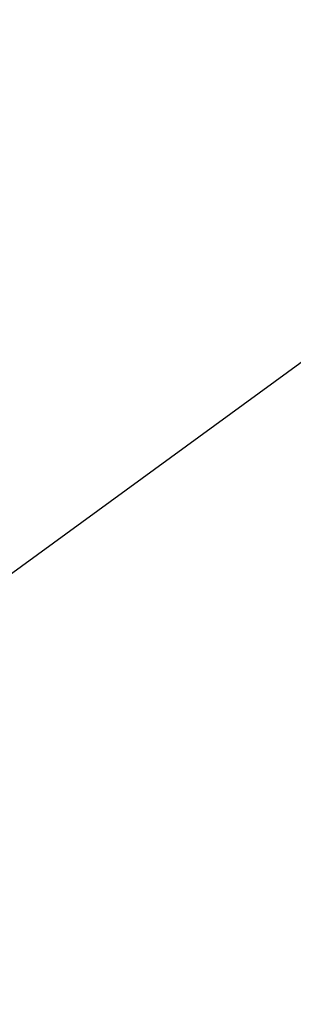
# Model space of a CAD drawing. Extents: x 0 to 370488, y 0 to 4202825.
# Tile 208 of 256: x 360288.484 to 360289.24, y 4200430.665 to 4200433.393. Entities that reach past the tile are written whole.
import ezdxf

# ---------------------------------------------------------------- set-up
doc = ezdxf.new("R2010")
doc.units = 0
doc.header["$LTSCALE"] = 0.5
doc.header["$MEASUREMENT"] = 0
doc.linetypes.add('CONTI', pattern=[0])
doc.layers.add('GORIZDEFAULT', color=32, linetype='CONTI')

msp = doc.modelspace()

# ---------------------------------------------------------------- linework, layer by layer
at = {"layer": 'GORIZDEFAULT', "color": 32}
msp.add_polyline3d([(360284.1097, 4200428.845, 539.5), (360284.96, 4200429.41, 539.5), (360286.53, 4200430.49, 539.5), (360288.12, 4200431.61, 539.5), (360289.68, 4200432.75, 539.5), (360291.18, 4200433.91, 539.5), (360292.62, 4200435.07, 539.5), (360293.99, 4200436.22, 539.5), (360295.26, 4200437.35, 539.5), (360296.45, 4200438.45, 539.5), (360297.53, 4200439.5, 539.5), (360298.5, 4200440.5, 539.5), (360299.35, 4200441.43, 539.5), (360300.12, 4200442.33, 539.5), (360300.83, 4200443.22, 539.5)], dxfattribs=at)
msp.add_polyline3d([(360284.1097, 4200428.845, 539.5), (360284.96, 4200429.41, 539.5), (360286.53, 4200430.49, 539.5), (360288.12, 4200431.61, 539.5), (360289.68, 4200432.75, 539.5), (360291.18, 4200433.91, 539.5), (360292.62, 4200435.07, 539.5), (360293.99, 4200436.22, 539.5), (360295.26, 4200437.35, 539.5), (360296.45, 4200438.45, 539.5), (360297.53, 4200439.5, 539.5), (360298.5, 4200440.5, 539.5), (360299.35, 4200441.43, 539.5), (360300.12, 4200442.33, 539.5), (360300.83, 4200443.22, 539.5)], dxfattribs=at)
msp.add_polyline3d([(360284.1097, 4200428.845, 539.5), (360284.96, 4200429.41, 539.5), (360286.53, 4200430.49, 539.5), (360288.12, 4200431.61, 539.5), (360289.68, 4200432.75, 539.5), (360291.18, 4200433.91, 539.5), (360292.62, 4200435.07, 539.5), (360293.99, 4200436.22, 539.5), (360295.26, 4200437.35, 539.5), (360296.45, 4200438.45, 539.5), (360297.53, 4200439.5, 539.5), (360298.5, 4200440.5, 539.5), (360299.35, 4200441.43, 539.5), (360300.12, 4200442.33, 539.5), (360300.83, 4200443.22, 539.5)], dxfattribs=at)
msp.add_polyline3d([(360284.1097, 4200428.845, 539.5), (360284.96, 4200429.41, 539.5), (360286.53, 4200430.49, 539.5), (360288.12, 4200431.61, 539.5), (360289.68, 4200432.75, 539.5), (360291.18, 4200433.91, 539.5), (360292.62, 4200435.07, 539.5), (360293.99, 4200436.22, 539.5), (360295.26, 4200437.35, 539.5), (360296.45, 4200438.45, 539.5), (360297.53, 4200439.5, 539.5), (360298.5, 4200440.5, 539.5), (360299.35, 4200441.43, 539.5), (360300.12, 4200442.33, 539.5), (360300.83, 4200443.22, 539.5)], dxfattribs=at)
msp.add_polyline3d([(360284.1097, 4200428.845, 539.5), (360284.96, 4200429.41, 539.5), (360286.53, 4200430.49, 539.5), (360288.12, 4200431.61, 539.5), (360289.68, 4200432.75, 539.5), (360291.18, 4200433.91, 539.5), (360292.62, 4200435.07, 539.5), (360293.99, 4200436.22, 539.5), (360295.26, 4200437.35, 539.5), (360296.45, 4200438.45, 539.5), (360297.53, 4200439.5, 539.5), (360298.5, 4200440.5, 539.5), (360299.35, 4200441.43, 539.5), (360300.12, 4200442.33, 539.5), (360300.83, 4200443.22, 539.5)], dxfattribs=at)
msp.add_polyline3d([(360284.1097, 4200428.845, 539.5), (360284.96, 4200429.41, 539.5), (360286.53, 4200430.49, 539.5), (360288.12, 4200431.61, 539.5), (360289.68, 4200432.75, 539.5), (360291.18, 4200433.91, 539.5), (360292.62, 4200435.07, 539.5), (360293.99, 4200436.22, 539.5), (360295.26, 4200437.35, 539.5), (360296.45, 4200438.45, 539.5), (360297.53, 4200439.5, 539.5), (360298.5, 4200440.5, 539.5), (360299.35, 4200441.43, 539.5), (360300.12, 4200442.33, 539.5), (360300.83, 4200443.22, 539.5)], dxfattribs=at)
msp.add_polyline3d([(360284.1097, 4200428.845, 539.5), (360284.96, 4200429.41, 539.5), (360286.53, 4200430.49, 539.5), (360288.12, 4200431.61, 539.5), (360289.68, 4200432.75, 539.5), (360291.18, 4200433.91, 539.5), (360292.62, 4200435.07, 539.5), (360293.99, 4200436.22, 539.5), (360295.26, 4200437.35, 539.5), (360296.45, 4200438.45, 539.5), (360297.53, 4200439.5, 539.5), (360298.5, 4200440.5, 539.5), (360299.35, 4200441.43, 539.5), (360300.12, 4200442.33, 539.5), (360300.83, 4200443.22, 539.5)], dxfattribs=at)
msp.add_polyline3d([(360284.1097, 4200428.845, 539.5), (360284.96, 4200429.41, 539.5), (360286.53, 4200430.49, 539.5), (360288.12, 4200431.61, 539.5), (360289.68, 4200432.75, 539.5), (360291.18, 4200433.91, 539.5), (360292.62, 4200435.07, 539.5), (360293.99, 4200436.22, 539.5), (360295.26, 4200437.35, 539.5), (360296.45, 4200438.45, 539.5), (360297.53, 4200439.5, 539.5), (360298.5, 4200440.5, 539.5), (360299.35, 4200441.43, 539.5), (360300.12, 4200442.33, 539.5), (360300.83, 4200443.22, 539.5)], dxfattribs=at)
msp.add_polyline3d([(360284.1097, 4200428.845, 539.5), (360284.96, 4200429.41, 539.5), (360286.53, 4200430.49, 539.5), (360288.12, 4200431.61, 539.5), (360289.68, 4200432.75, 539.5), (360291.18, 4200433.91, 539.5), (360292.62, 4200435.07, 539.5), (360293.99, 4200436.22, 539.5), (360295.26, 4200437.35, 539.5), (360296.45, 4200438.45, 539.5), (360297.53, 4200439.5, 539.5), (360298.5, 4200440.5, 539.5), (360299.35, 4200441.43, 539.5), (360300.12, 4200442.33, 539.5), (360300.83, 4200443.22, 539.5)], dxfattribs=at)
msp.add_polyline3d([(360284.1097, 4200428.845, 539.5), (360284.96, 4200429.41, 539.5), (360286.53, 4200430.49, 539.5), (360288.12, 4200431.61, 539.5), (360289.68, 4200432.75, 539.5), (360291.18, 4200433.91, 539.5), (360292.62, 4200435.07, 539.5), (360293.99, 4200436.22, 539.5), (360295.26, 4200437.35, 539.5), (360296.45, 4200438.45, 539.5), (360297.53, 4200439.5, 539.5), (360298.5, 4200440.5, 539.5), (360299.35, 4200441.43, 539.5), (360300.12, 4200442.33, 539.5), (360300.83, 4200443.22, 539.5)], dxfattribs=at)
msp.add_polyline3d([(360284.1097, 4200428.845, 539.5), (360284.96, 4200429.41, 539.5), (360286.53, 4200430.49, 539.5), (360288.12, 4200431.61, 539.5), (360289.68, 4200432.75, 539.5), (360291.18, 4200433.91, 539.5), (360292.62, 4200435.07, 539.5), (360293.99, 4200436.22, 539.5), (360295.26, 4200437.35, 539.5), (360296.45, 4200438.45, 539.5), (360297.53, 4200439.5, 539.5), (360298.5, 4200440.5, 539.5), (360299.35, 4200441.43, 539.5), (360300.12, 4200442.33, 539.5), (360300.83, 4200443.22, 539.5)], dxfattribs=at)
msp.add_polyline3d([(360284.1097, 4200428.845, 539.5), (360284.96, 4200429.41, 539.5), (360286.53, 4200430.49, 539.5), (360288.12, 4200431.61, 539.5), (360289.68, 4200432.75, 539.5), (360291.18, 4200433.91, 539.5), (360292.62, 4200435.07, 539.5), (360293.99, 4200436.22, 539.5), (360295.26, 4200437.35, 539.5), (360296.45, 4200438.45, 539.5), (360297.53, 4200439.5, 539.5), (360298.5, 4200440.5, 539.5), (360299.35, 4200441.43, 539.5), (360300.12, 4200442.33, 539.5), (360300.83, 4200443.22, 539.5)], dxfattribs=at)
msp.add_polyline3d([(360284.1097, 4200428.845, 539.5), (360284.96, 4200429.41, 539.5), (360286.53, 4200430.49, 539.5), (360288.12, 4200431.61, 539.5), (360289.68, 4200432.75, 539.5), (360291.18, 4200433.91, 539.5), (360292.62, 4200435.07, 539.5), (360293.99, 4200436.22, 539.5), (360295.26, 4200437.35, 539.5), (360296.45, 4200438.45, 539.5), (360297.53, 4200439.5, 539.5), (360298.5, 4200440.5, 539.5), (360299.35, 4200441.43, 539.5), (360300.12, 4200442.33, 539.5), (360300.83, 4200443.22, 539.5)], dxfattribs=at)
msp.add_polyline3d([(360284.1097, 4200428.845, 539.5), (360284.96, 4200429.41, 539.5), (360286.53, 4200430.49, 539.5), (360288.12, 4200431.61, 539.5), (360289.68, 4200432.75, 539.5), (360291.18, 4200433.91, 539.5), (360292.62, 4200435.07, 539.5), (360293.99, 4200436.22, 539.5), (360295.26, 4200437.35, 539.5), (360296.45, 4200438.45, 539.5), (360297.53, 4200439.5, 539.5), (360298.5, 4200440.5, 539.5), (360299.35, 4200441.43, 539.5), (360300.12, 4200442.33, 539.5), (360300.83, 4200443.22, 539.5)], dxfattribs=at)
msp.add_polyline3d([(360284.1097, 4200428.845, 539.5), (360284.96, 4200429.41, 539.5), (360286.53, 4200430.49, 539.5), (360288.12, 4200431.61, 539.5), (360289.68, 4200432.75, 539.5), (360291.18, 4200433.91, 539.5), (360292.62, 4200435.07, 539.5), (360293.99, 4200436.22, 539.5), (360295.26, 4200437.35, 539.5), (360296.45, 4200438.45, 539.5), (360297.53, 4200439.5, 539.5), (360298.5, 4200440.5, 539.5), (360299.35, 4200441.43, 539.5), (360300.12, 4200442.33, 539.5), (360300.83, 4200443.22, 539.5)], dxfattribs=at)
msp.add_polyline3d([(360284.1097, 4200428.845, 539.5), (360284.96, 4200429.41, 539.5), (360286.53, 4200430.49, 539.5), (360288.12, 4200431.61, 539.5), (360289.68, 4200432.75, 539.5), (360291.18, 4200433.91, 539.5), (360292.62, 4200435.07, 539.5), (360293.99, 4200436.22, 539.5), (360295.26, 4200437.35, 539.5), (360296.45, 4200438.45, 539.5), (360297.53, 4200439.5, 539.5), (360298.5, 4200440.5, 539.5), (360299.35, 4200441.43, 539.5), (360300.12, 4200442.33, 539.5), (360300.83, 4200443.22, 539.5)], dxfattribs=at)
msp.add_polyline3d([(360284.1097, 4200428.845, 539.5), (360284.96, 4200429.41, 539.5), (360286.53, 4200430.49, 539.5), (360288.12, 4200431.61, 539.5), (360289.68, 4200432.75, 539.5), (360291.18, 4200433.91, 539.5), (360292.62, 4200435.07, 539.5), (360293.99, 4200436.22, 539.5), (360295.26, 4200437.35, 539.5), (360296.45, 4200438.45, 539.5), (360297.53, 4200439.5, 539.5), (360298.5, 4200440.5, 539.5), (360299.35, 4200441.43, 539.5), (360300.12, 4200442.33, 539.5), (360300.83, 4200443.22, 539.5)], dxfattribs=at)
msp.add_polyline3d([(360284.1097, 4200428.845, 539.5), (360284.96, 4200429.41, 539.5), (360286.53, 4200430.49, 539.5), (360288.12, 4200431.61, 539.5), (360289.68, 4200432.75, 539.5), (360291.18, 4200433.91, 539.5), (360292.62, 4200435.07, 539.5), (360293.99, 4200436.22, 539.5), (360295.26, 4200437.35, 539.5), (360296.45, 4200438.45, 539.5), (360297.53, 4200439.5, 539.5), (360298.5, 4200440.5, 539.5), (360299.35, 4200441.43, 539.5), (360300.12, 4200442.33, 539.5), (360300.83, 4200443.22, 539.5)], dxfattribs=at)
msp.add_polyline3d([(360284.1097, 4200428.845, 539.5), (360284.96, 4200429.41, 539.5), (360286.53, 4200430.49, 539.5), (360288.12, 4200431.61, 539.5), (360289.68, 4200432.75, 539.5), (360291.18, 4200433.91, 539.5), (360292.62, 4200435.07, 539.5), (360293.99, 4200436.22, 539.5), (360295.26, 4200437.35, 539.5), (360296.45, 4200438.45, 539.5), (360297.53, 4200439.5, 539.5), (360298.5, 4200440.5, 539.5), (360299.35, 4200441.43, 539.5), (360300.12, 4200442.33, 539.5), (360300.83, 4200443.22, 539.5)], dxfattribs=at)
msp.add_polyline3d([(360284.1097, 4200428.845, 539.5), (360284.96, 4200429.41, 539.5), (360286.53, 4200430.49, 539.5), (360288.12, 4200431.61, 539.5), (360289.68, 4200432.75, 539.5), (360291.18, 4200433.91, 539.5), (360292.62, 4200435.07, 539.5), (360293.99, 4200436.22, 539.5), (360295.26, 4200437.35, 539.5), (360296.45, 4200438.45, 539.5), (360297.53, 4200439.5, 539.5), (360298.5, 4200440.5, 539.5), (360299.35, 4200441.43, 539.5), (360300.12, 4200442.33, 539.5), (360300.83, 4200443.22, 539.5)], dxfattribs=at)
msp.add_polyline3d([(360284.1097, 4200428.845, 539.5), (360284.96, 4200429.41, 539.5), (360286.53, 4200430.49, 539.5), (360288.12, 4200431.61, 539.5), (360289.68, 4200432.75, 539.5), (360291.18, 4200433.91, 539.5), (360292.62, 4200435.07, 539.5), (360293.99, 4200436.22, 539.5), (360295.26, 4200437.35, 539.5), (360296.45, 4200438.45, 539.5), (360297.53, 4200439.5, 539.5), (360298.5, 4200440.5, 539.5), (360299.35, 4200441.43, 539.5), (360300.12, 4200442.33, 539.5), (360300.83, 4200443.22, 539.5)], dxfattribs=at)
msp.add_polyline3d([(360284.1097, 4200428.845, 539.5), (360284.96, 4200429.41, 539.5), (360286.53, 4200430.49, 539.5), (360288.12, 4200431.61, 539.5), (360289.68, 4200432.75, 539.5), (360291.18, 4200433.91, 539.5), (360292.62, 4200435.07, 539.5), (360293.99, 4200436.22, 539.5), (360295.26, 4200437.35, 539.5), (360296.45, 4200438.45, 539.5), (360297.53, 4200439.5, 539.5), (360298.5, 4200440.5, 539.5), (360299.35, 4200441.43, 539.5), (360300.12, 4200442.33, 539.5), (360300.83, 4200443.22, 539.5)], dxfattribs=at)
msp.add_polyline3d([(360284.1097, 4200428.845, 539.5), (360284.96, 4200429.41, 539.5), (360286.53, 4200430.49, 539.5), (360288.12, 4200431.61, 539.5), (360289.68, 4200432.75, 539.5), (360291.18, 4200433.91, 539.5), (360292.62, 4200435.07, 539.5), (360293.99, 4200436.22, 539.5), (360295.26, 4200437.35, 539.5), (360296.45, 4200438.45, 539.5), (360297.53, 4200439.5, 539.5), (360298.5, 4200440.5, 539.5), (360299.35, 4200441.43, 539.5), (360300.12, 4200442.33, 539.5), (360300.83, 4200443.22, 539.5)], dxfattribs=at)
msp.add_polyline3d([(360284.1097, 4200428.845, 539.5), (360284.96, 4200429.41, 539.5), (360286.53, 4200430.49, 539.5), (360288.12, 4200431.61, 539.5), (360289.68, 4200432.75, 539.5), (360291.18, 4200433.91, 539.5), (360292.62, 4200435.07, 539.5), (360293.99, 4200436.22, 539.5), (360295.26, 4200437.35, 539.5), (360296.45, 4200438.45, 539.5), (360297.53, 4200439.5, 539.5), (360298.5, 4200440.5, 539.5), (360299.35, 4200441.43, 539.5), (360300.12, 4200442.33, 539.5), (360300.83, 4200443.22, 539.5)], dxfattribs=at)
msp.add_polyline3d([(360284.1097, 4200428.845, 539.5), (360284.96, 4200429.41, 539.5), (360286.53, 4200430.49, 539.5), (360288.12, 4200431.61, 539.5), (360289.68, 4200432.75, 539.5), (360291.18, 4200433.91, 539.5), (360292.62, 4200435.07, 539.5), (360293.99, 4200436.22, 539.5), (360295.26, 4200437.35, 539.5), (360296.45, 4200438.45, 539.5), (360297.53, 4200439.5, 539.5), (360298.5, 4200440.5, 539.5), (360299.35, 4200441.43, 539.5), (360300.12, 4200442.33, 539.5), (360300.83, 4200443.22, 539.5)], dxfattribs=at)
msp.add_polyline3d([(360284.1097, 4200428.845, 539.5), (360284.96, 4200429.41, 539.5), (360286.53, 4200430.49, 539.5), (360288.12, 4200431.61, 539.5), (360289.68, 4200432.75, 539.5), (360291.18, 4200433.91, 539.5), (360292.62, 4200435.07, 539.5), (360293.99, 4200436.22, 539.5), (360295.26, 4200437.35, 539.5), (360296.45, 4200438.45, 539.5), (360297.53, 4200439.5, 539.5), (360298.5, 4200440.5, 539.5), (360299.35, 4200441.43, 539.5), (360300.12, 4200442.33, 539.5), (360300.83, 4200443.22, 539.5)], dxfattribs=at)
msp.add_polyline3d([(360284.1097, 4200428.845, 539.5), (360284.96, 4200429.41, 539.5), (360286.53, 4200430.49, 539.5), (360288.12, 4200431.61, 539.5), (360289.68, 4200432.75, 539.5), (360291.18, 4200433.91, 539.5), (360292.62, 4200435.07, 539.5), (360293.99, 4200436.22, 539.5), (360295.26, 4200437.35, 539.5), (360296.45, 4200438.45, 539.5), (360297.53, 4200439.5, 539.5), (360298.5, 4200440.5, 539.5), (360299.35, 4200441.43, 539.5), (360300.12, 4200442.33, 539.5), (360300.83, 4200443.22, 539.5)], dxfattribs=at)
msp.add_polyline3d([(360284.1097, 4200428.845, 539.5), (360284.96, 4200429.41, 539.5), (360286.53, 4200430.49, 539.5), (360288.12, 4200431.61, 539.5), (360289.68, 4200432.75, 539.5), (360291.18, 4200433.91, 539.5), (360292.62, 4200435.07, 539.5), (360293.99, 4200436.22, 539.5), (360295.26, 4200437.35, 539.5), (360296.45, 4200438.45, 539.5), (360297.53, 4200439.5, 539.5), (360298.5, 4200440.5, 539.5), (360299.35, 4200441.43, 539.5), (360300.12, 4200442.33, 539.5), (360300.83, 4200443.22, 539.5)], dxfattribs=at)
msp.add_polyline3d([(360284.1097, 4200428.845, 539.5), (360284.96, 4200429.41, 539.5), (360286.53, 4200430.49, 539.5), (360288.12, 4200431.61, 539.5), (360289.68, 4200432.75, 539.5), (360291.18, 4200433.91, 539.5), (360292.62, 4200435.07, 539.5), (360293.99, 4200436.22, 539.5), (360295.26, 4200437.35, 539.5), (360296.45, 4200438.45, 539.5), (360297.53, 4200439.5, 539.5), (360298.5, 4200440.5, 539.5), (360299.35, 4200441.43, 539.5), (360300.12, 4200442.33, 539.5), (360300.83, 4200443.22, 539.5)], dxfattribs=at)
msp.add_polyline3d([(360284.1097, 4200428.845, 539.5), (360284.96, 4200429.41, 539.5), (360286.53, 4200430.49, 539.5), (360288.12, 4200431.61, 539.5), (360289.68, 4200432.75, 539.5), (360291.18, 4200433.91, 539.5), (360292.62, 4200435.07, 539.5), (360293.99, 4200436.22, 539.5), (360295.26, 4200437.35, 539.5), (360296.45, 4200438.45, 539.5), (360297.53, 4200439.5, 539.5), (360298.5, 4200440.5, 539.5), (360299.35, 4200441.43, 539.5), (360300.12, 4200442.33, 539.5), (360300.83, 4200443.22, 539.5)], dxfattribs=at)
msp.add_polyline3d([(360284.1097, 4200428.845, 539.5), (360284.96, 4200429.41, 539.5), (360286.53, 4200430.49, 539.5), (360288.12, 4200431.61, 539.5), (360289.68, 4200432.75, 539.5), (360291.18, 4200433.91, 539.5), (360292.62, 4200435.07, 539.5), (360293.99, 4200436.22, 539.5), (360295.26, 4200437.35, 539.5), (360296.45, 4200438.45, 539.5), (360297.53, 4200439.5, 539.5), (360298.5, 4200440.5, 539.5), (360299.35, 4200441.43, 539.5), (360300.12, 4200442.33, 539.5), (360300.83, 4200443.22, 539.5)], dxfattribs=at)
msp.add_polyline3d([(360284.1097, 4200428.845, 539.5), (360284.96, 4200429.41, 539.5), (360286.53, 4200430.49, 539.5), (360288.12, 4200431.61, 539.5), (360289.68, 4200432.75, 539.5), (360291.18, 4200433.91, 539.5), (360292.62, 4200435.07, 539.5), (360293.99, 4200436.22, 539.5), (360295.26, 4200437.35, 539.5), (360296.45, 4200438.45, 539.5), (360297.53, 4200439.5, 539.5), (360298.5, 4200440.5, 539.5), (360299.35, 4200441.43, 539.5), (360300.12, 4200442.33, 539.5), (360300.83, 4200443.22, 539.5)], dxfattribs=at)
msp.add_polyline3d([(360284.1097, 4200428.845, 539.5), (360284.96, 4200429.41, 539.5), (360286.53, 4200430.49, 539.5), (360288.12, 4200431.61, 539.5), (360289.68, 4200432.75, 539.5), (360291.18, 4200433.91, 539.5), (360292.62, 4200435.07, 539.5), (360293.99, 4200436.22, 539.5), (360295.26, 4200437.35, 539.5), (360296.45, 4200438.45, 539.5), (360297.53, 4200439.5, 539.5), (360298.5, 4200440.5, 539.5), (360299.35, 4200441.43, 539.5), (360300.12, 4200442.33, 539.5), (360300.83, 4200443.22, 539.5)], dxfattribs=at)
msp.add_polyline3d([(360284.1097, 4200428.845, 539.5), (360284.96, 4200429.41, 539.5), (360286.53, 4200430.49, 539.5), (360288.12, 4200431.61, 539.5), (360289.68, 4200432.75, 539.5), (360291.18, 4200433.91, 539.5), (360292.62, 4200435.07, 539.5), (360293.99, 4200436.22, 539.5), (360295.26, 4200437.35, 539.5), (360296.45, 4200438.45, 539.5), (360297.53, 4200439.5, 539.5), (360298.5, 4200440.5, 539.5), (360299.35, 4200441.43, 539.5), (360300.12, 4200442.33, 539.5), (360300.83, 4200443.22, 539.5)], dxfattribs=at)
msp.add_polyline3d([(360284.1097, 4200428.845, 539.5), (360284.96, 4200429.41, 539.5), (360286.53, 4200430.49, 539.5), (360288.12, 4200431.61, 539.5), (360289.68, 4200432.75, 539.5), (360291.18, 4200433.91, 539.5), (360292.62, 4200435.07, 539.5), (360293.99, 4200436.22, 539.5), (360295.26, 4200437.35, 539.5), (360296.45, 4200438.45, 539.5), (360297.53, 4200439.5, 539.5), (360298.5, 4200440.5, 539.5), (360299.35, 4200441.43, 539.5), (360300.12, 4200442.33, 539.5), (360300.83, 4200443.22, 539.5)], dxfattribs=at)
msp.add_polyline3d([(360284.1097, 4200428.845, 539.5), (360284.96, 4200429.41, 539.5), (360286.53, 4200430.49, 539.5), (360288.12, 4200431.61, 539.5), (360289.68, 4200432.75, 539.5), (360291.18, 4200433.91, 539.5), (360292.62, 4200435.07, 539.5), (360293.99, 4200436.22, 539.5), (360295.26, 4200437.35, 539.5), (360296.45, 4200438.45, 539.5), (360297.53, 4200439.5, 539.5), (360298.5, 4200440.5, 539.5), (360299.35, 4200441.43, 539.5), (360300.12, 4200442.33, 539.5), (360300.83, 4200443.22, 539.5)], dxfattribs=at)
msp.add_polyline3d([(360284.1097, 4200428.845, 539.5), (360284.96, 4200429.41, 539.5), (360286.53, 4200430.49, 539.5), (360288.12, 4200431.61, 539.5), (360289.68, 4200432.75, 539.5), (360291.18, 4200433.91, 539.5), (360292.62, 4200435.07, 539.5), (360293.99, 4200436.22, 539.5), (360295.26, 4200437.35, 539.5), (360296.45, 4200438.45, 539.5), (360297.53, 4200439.5, 539.5), (360298.5, 4200440.5, 539.5), (360299.35, 4200441.43, 539.5), (360300.12, 4200442.33, 539.5), (360300.83, 4200443.22, 539.5)], dxfattribs=at)
msp.add_polyline3d([(360284.1097, 4200428.845, 539.5), (360284.96, 4200429.41, 539.5), (360286.53, 4200430.49, 539.5), (360288.12, 4200431.61, 539.5), (360289.68, 4200432.75, 539.5), (360291.18, 4200433.91, 539.5), (360292.62, 4200435.07, 539.5), (360293.99, 4200436.22, 539.5), (360295.26, 4200437.35, 539.5), (360296.45, 4200438.45, 539.5), (360297.53, 4200439.5, 539.5), (360298.5, 4200440.5, 539.5), (360299.35, 4200441.43, 539.5), (360300.12, 4200442.33, 539.5), (360300.83, 4200443.22, 539.5)], dxfattribs=at)
msp.add_polyline3d([(360284.1097, 4200428.845, 539.5), (360284.96, 4200429.41, 539.5), (360286.53, 4200430.49, 539.5), (360288.12, 4200431.61, 539.5), (360289.68, 4200432.75, 539.5), (360291.18, 4200433.91, 539.5), (360292.62, 4200435.07, 539.5), (360293.99, 4200436.22, 539.5), (360295.26, 4200437.35, 539.5), (360296.45, 4200438.45, 539.5), (360297.53, 4200439.5, 539.5), (360298.5, 4200440.5, 539.5), (360299.35, 4200441.43, 539.5), (360300.12, 4200442.33, 539.5), (360300.83, 4200443.22, 539.5)], dxfattribs=at)
msp.add_polyline3d([(360284.1097, 4200428.845, 539.5), (360284.96, 4200429.41, 539.5), (360286.53, 4200430.49, 539.5), (360288.12, 4200431.61, 539.5), (360289.68, 4200432.75, 539.5), (360291.18, 4200433.91, 539.5), (360292.62, 4200435.07, 539.5), (360293.99, 4200436.22, 539.5), (360295.26, 4200437.35, 539.5), (360296.45, 4200438.45, 539.5), (360297.53, 4200439.5, 539.5), (360298.5, 4200440.5, 539.5), (360299.35, 4200441.43, 539.5), (360300.12, 4200442.33, 539.5), (360300.83, 4200443.22, 539.5)], dxfattribs=at)
msp.add_polyline3d([(360284.1097, 4200428.845, 539.5), (360284.96, 4200429.41, 539.5), (360286.53, 4200430.49, 539.5), (360288.12, 4200431.61, 539.5), (360289.68, 4200432.75, 539.5), (360291.18, 4200433.91, 539.5), (360292.62, 4200435.07, 539.5), (360293.99, 4200436.22, 539.5), (360295.26, 4200437.35, 539.5), (360296.45, 4200438.45, 539.5), (360297.53, 4200439.5, 539.5), (360298.5, 4200440.5, 539.5), (360299.35, 4200441.43, 539.5), (360300.12, 4200442.33, 539.5), (360300.83, 4200443.22, 539.5)], dxfattribs=at)
msp.add_polyline3d([(360284.1097, 4200428.845, 539.5), (360284.96, 4200429.41, 539.5), (360286.53, 4200430.49, 539.5), (360288.12, 4200431.61, 539.5), (360289.68, 4200432.75, 539.5), (360291.18, 4200433.91, 539.5), (360292.62, 4200435.07, 539.5), (360293.99, 4200436.22, 539.5), (360295.26, 4200437.35, 539.5), (360296.45, 4200438.45, 539.5), (360297.53, 4200439.5, 539.5), (360298.5, 4200440.5, 539.5), (360299.35, 4200441.43, 539.5), (360300.12, 4200442.33, 539.5), (360300.83, 4200443.22, 539.5)], dxfattribs=at)
msp.add_polyline3d([(360284.1097, 4200428.845, 539.5), (360284.96, 4200429.41, 539.5), (360286.53, 4200430.49, 539.5), (360288.12, 4200431.61, 539.5), (360289.68, 4200432.75, 539.5), (360291.18, 4200433.91, 539.5), (360292.62, 4200435.07, 539.5), (360293.99, 4200436.22, 539.5), (360295.26, 4200437.35, 539.5), (360296.45, 4200438.45, 539.5), (360297.53, 4200439.5, 539.5), (360298.5, 4200440.5, 539.5), (360299.35, 4200441.43, 539.5), (360300.12, 4200442.33, 539.5), (360300.83, 4200443.22, 539.5)], dxfattribs=at)
msp.add_polyline3d([(360284.1097, 4200428.845, 539.5), (360284.96, 4200429.41, 539.5), (360286.53, 4200430.49, 539.5), (360288.12, 4200431.61, 539.5), (360289.68, 4200432.75, 539.5), (360291.18, 4200433.91, 539.5), (360292.62, 4200435.07, 539.5), (360293.99, 4200436.22, 539.5), (360295.26, 4200437.35, 539.5), (360296.45, 4200438.45, 539.5), (360297.53, 4200439.5, 539.5), (360298.5, 4200440.5, 539.5), (360299.35, 4200441.43, 539.5), (360300.12, 4200442.33, 539.5), (360300.83, 4200443.22, 539.5)], dxfattribs=at)
msp.add_polyline3d([(360284.1097, 4200428.845, 539.5), (360284.96, 4200429.41, 539.5), (360286.53, 4200430.49, 539.5), (360288.12, 4200431.61, 539.5), (360289.68, 4200432.75, 539.5), (360291.18, 4200433.91, 539.5), (360292.62, 4200435.07, 539.5), (360293.99, 4200436.22, 539.5), (360295.26, 4200437.35, 539.5), (360296.45, 4200438.45, 539.5), (360297.53, 4200439.5, 539.5), (360298.5, 4200440.5, 539.5), (360299.35, 4200441.43, 539.5), (360300.12, 4200442.33, 539.5), (360300.83, 4200443.22, 539.5)], dxfattribs=at)
msp.add_polyline3d([(360284.1097, 4200428.845, 539.5), (360284.96, 4200429.41, 539.5), (360286.53, 4200430.49, 539.5), (360288.12, 4200431.61, 539.5), (360289.68, 4200432.75, 539.5), (360291.18, 4200433.91, 539.5), (360292.62, 4200435.07, 539.5), (360293.99, 4200436.22, 539.5), (360295.26, 4200437.35, 539.5), (360296.45, 4200438.45, 539.5), (360297.53, 4200439.5, 539.5), (360298.5, 4200440.5, 539.5), (360299.35, 4200441.43, 539.5), (360300.12, 4200442.33, 539.5), (360300.83, 4200443.22, 539.5)], dxfattribs=at)
msp.add_polyline3d([(360284.1097, 4200428.845, 539.5), (360284.96, 4200429.41, 539.5), (360286.53, 4200430.49, 539.5), (360288.12, 4200431.61, 539.5), (360289.68, 4200432.75, 539.5), (360291.18, 4200433.91, 539.5), (360292.62, 4200435.07, 539.5), (360293.99, 4200436.22, 539.5), (360295.26, 4200437.35, 539.5), (360296.45, 4200438.45, 539.5), (360297.53, 4200439.5, 539.5), (360298.5, 4200440.5, 539.5), (360299.35, 4200441.43, 539.5), (360300.12, 4200442.33, 539.5), (360300.83, 4200443.22, 539.5)], dxfattribs=at)
msp.add_polyline3d([(360284.1097, 4200428.845, 539.5), (360284.96, 4200429.41, 539.5), (360286.53, 4200430.49, 539.5), (360288.12, 4200431.61, 539.5), (360289.68, 4200432.75, 539.5), (360291.18, 4200433.91, 539.5), (360292.62, 4200435.07, 539.5), (360293.99, 4200436.22, 539.5), (360295.26, 4200437.35, 539.5), (360296.45, 4200438.45, 539.5), (360297.53, 4200439.5, 539.5), (360298.5, 4200440.5, 539.5), (360299.35, 4200441.43, 539.5), (360300.12, 4200442.33, 539.5), (360300.83, 4200443.22, 539.5)], dxfattribs=at)
msp.add_polyline3d([(360284.1097, 4200428.845, 539.5), (360284.96, 4200429.41, 539.5), (360286.53, 4200430.49, 539.5), (360288.12, 4200431.61, 539.5), (360289.68, 4200432.75, 539.5), (360291.18, 4200433.91, 539.5), (360292.62, 4200435.07, 539.5), (360293.99, 4200436.22, 539.5), (360295.26, 4200437.35, 539.5), (360296.45, 4200438.45, 539.5), (360297.53, 4200439.5, 539.5), (360298.5, 4200440.5, 539.5), (360299.35, 4200441.43, 539.5), (360300.12, 4200442.33, 539.5), (360300.83, 4200443.22, 539.5)], dxfattribs=at)
msp.add_polyline3d([(360284.1097, 4200428.845, 539.5), (360284.96, 4200429.41, 539.5), (360286.53, 4200430.49, 539.5), (360288.12, 4200431.61, 539.5), (360289.68, 4200432.75, 539.5), (360291.18, 4200433.91, 539.5), (360292.62, 4200435.07, 539.5), (360293.99, 4200436.22, 539.5), (360295.26, 4200437.35, 539.5), (360296.45, 4200438.45, 539.5), (360297.53, 4200439.5, 539.5), (360298.5, 4200440.5, 539.5), (360299.35, 4200441.43, 539.5), (360300.12, 4200442.33, 539.5), (360300.83, 4200443.22, 539.5)], dxfattribs=at)
msp.add_polyline3d([(360284.1097, 4200428.845, 539.5), (360284.96, 4200429.41, 539.5), (360286.53, 4200430.49, 539.5), (360288.12, 4200431.61, 539.5), (360289.68, 4200432.75, 539.5), (360291.18, 4200433.91, 539.5), (360292.62, 4200435.07, 539.5), (360293.99, 4200436.22, 539.5), (360295.26, 4200437.35, 539.5), (360296.45, 4200438.45, 539.5), (360297.53, 4200439.5, 539.5), (360298.5, 4200440.5, 539.5), (360299.35, 4200441.43, 539.5), (360300.12, 4200442.33, 539.5), (360300.83, 4200443.22, 539.5)], dxfattribs=at)
msp.add_polyline3d([(360284.1097, 4200428.845, 539.5), (360284.96, 4200429.41, 539.5), (360286.53, 4200430.49, 539.5), (360288.12, 4200431.61, 539.5), (360289.68, 4200432.75, 539.5), (360291.18, 4200433.91, 539.5), (360292.62, 4200435.07, 539.5), (360293.99, 4200436.22, 539.5), (360295.26, 4200437.35, 539.5), (360296.45, 4200438.45, 539.5), (360297.53, 4200439.5, 539.5), (360298.5, 4200440.5, 539.5), (360299.35, 4200441.43, 539.5), (360300.12, 4200442.33, 539.5), (360300.83, 4200443.22, 539.5)], dxfattribs=at)
msp.add_polyline3d([(360284.1097, 4200428.845, 539.5), (360284.96, 4200429.41, 539.5), (360286.53, 4200430.49, 539.5), (360288.12, 4200431.61, 539.5), (360289.68, 4200432.75, 539.5), (360291.18, 4200433.91, 539.5), (360292.62, 4200435.07, 539.5), (360293.99, 4200436.22, 539.5), (360295.26, 4200437.35, 539.5), (360296.45, 4200438.45, 539.5), (360297.53, 4200439.5, 539.5), (360298.5, 4200440.5, 539.5), (360299.35, 4200441.43, 539.5), (360300.12, 4200442.33, 539.5), (360300.83, 4200443.22, 539.5)], dxfattribs=at)
msp.add_polyline3d([(360284.1097, 4200428.845, 539.5), (360284.96, 4200429.41, 539.5), (360286.53, 4200430.49, 539.5), (360288.12, 4200431.61, 539.5), (360289.68, 4200432.75, 539.5), (360291.18, 4200433.91, 539.5), (360292.62, 4200435.07, 539.5), (360293.99, 4200436.22, 539.5), (360295.26, 4200437.35, 539.5), (360296.45, 4200438.45, 539.5), (360297.53, 4200439.5, 539.5), (360298.5, 4200440.5, 539.5), (360299.35, 4200441.43, 539.5), (360300.12, 4200442.33, 539.5), (360300.83, 4200443.22, 539.5)], dxfattribs=at)
msp.add_polyline3d([(360284.1097, 4200428.845, 539.5), (360284.96, 4200429.41, 539.5), (360286.53, 4200430.49, 539.5), (360288.12, 4200431.61, 539.5), (360289.68, 4200432.75, 539.5), (360291.18, 4200433.91, 539.5), (360292.62, 4200435.07, 539.5), (360293.99, 4200436.22, 539.5), (360295.26, 4200437.35, 539.5), (360296.45, 4200438.45, 539.5), (360297.53, 4200439.5, 539.5), (360298.5, 4200440.5, 539.5), (360299.35, 4200441.43, 539.5), (360300.12, 4200442.33, 539.5), (360300.83, 4200443.22, 539.5)], dxfattribs=at)
msp.add_polyline3d([(360284.1097, 4200428.845, 539.5), (360284.96, 4200429.41, 539.5), (360286.53, 4200430.49, 539.5), (360288.12, 4200431.61, 539.5), (360289.68, 4200432.75, 539.5), (360291.18, 4200433.91, 539.5), (360292.62, 4200435.07, 539.5), (360293.99, 4200436.22, 539.5), (360295.26, 4200437.35, 539.5), (360296.45, 4200438.45, 539.5), (360297.53, 4200439.5, 539.5), (360298.5, 4200440.5, 539.5), (360299.35, 4200441.43, 539.5), (360300.12, 4200442.33, 539.5), (360300.83, 4200443.22, 539.5)], dxfattribs=at)
msp.add_polyline3d([(360284.1097, 4200428.845, 539.5), (360284.96, 4200429.41, 539.5), (360286.53, 4200430.49, 539.5), (360288.12, 4200431.61, 539.5), (360289.68, 4200432.75, 539.5), (360291.18, 4200433.91, 539.5), (360292.62, 4200435.07, 539.5), (360293.99, 4200436.22, 539.5), (360295.26, 4200437.35, 539.5), (360296.45, 4200438.45, 539.5), (360297.53, 4200439.5, 539.5), (360298.5, 4200440.5, 539.5), (360299.35, 4200441.43, 539.5), (360300.12, 4200442.33, 539.5), (360300.83, 4200443.22, 539.5)], dxfattribs=at)
msp.add_polyline3d([(360284.1097, 4200428.845, 539.5), (360284.96, 4200429.41, 539.5), (360286.53, 4200430.49, 539.5), (360288.12, 4200431.61, 539.5), (360289.68, 4200432.75, 539.5), (360291.18, 4200433.91, 539.5), (360292.62, 4200435.07, 539.5), (360293.99, 4200436.22, 539.5), (360295.26, 4200437.35, 539.5), (360296.45, 4200438.45, 539.5), (360297.53, 4200439.5, 539.5), (360298.5, 4200440.5, 539.5), (360299.35, 4200441.43, 539.5), (360300.12, 4200442.33, 539.5), (360300.83, 4200443.22, 539.5)], dxfattribs=at)
msp.add_polyline3d([(360284.1097, 4200428.845, 539.5), (360284.96, 4200429.41, 539.5), (360286.53, 4200430.49, 539.5), (360288.12, 4200431.61, 539.5), (360289.68, 4200432.75, 539.5), (360291.18, 4200433.91, 539.5), (360292.62, 4200435.07, 539.5), (360293.99, 4200436.22, 539.5), (360295.26, 4200437.35, 539.5), (360296.45, 4200438.45, 539.5), (360297.53, 4200439.5, 539.5), (360298.5, 4200440.5, 539.5), (360299.35, 4200441.43, 539.5), (360300.12, 4200442.33, 539.5), (360300.83, 4200443.22, 539.5)], dxfattribs=at)
msp.add_polyline3d([(360284.1097, 4200428.845, 539.5), (360284.96, 4200429.41, 539.5), (360286.53, 4200430.49, 539.5), (360288.12, 4200431.61, 539.5), (360289.68, 4200432.75, 539.5), (360291.18, 4200433.91, 539.5), (360292.62, 4200435.07, 539.5), (360293.99, 4200436.22, 539.5), (360295.26, 4200437.35, 539.5), (360296.45, 4200438.45, 539.5), (360297.53, 4200439.5, 539.5), (360298.5, 4200440.5, 539.5), (360299.35, 4200441.43, 539.5), (360300.12, 4200442.33, 539.5), (360300.83, 4200443.22, 539.5)], dxfattribs=at)
msp.add_polyline3d([(360284.1097, 4200428.845, 539.5), (360284.96, 4200429.41, 539.5), (360286.53, 4200430.49, 539.5), (360288.12, 4200431.61, 539.5), (360289.68, 4200432.75, 539.5), (360291.18, 4200433.91, 539.5), (360292.62, 4200435.07, 539.5), (360293.99, 4200436.22, 539.5), (360295.26, 4200437.35, 539.5), (360296.45, 4200438.45, 539.5), (360297.53, 4200439.5, 539.5), (360298.5, 4200440.5, 539.5), (360299.35, 4200441.43, 539.5), (360300.12, 4200442.33, 539.5), (360300.83, 4200443.22, 539.5)], dxfattribs=at)
msp.add_polyline3d([(360284.1097, 4200428.845, 539.5), (360284.96, 4200429.41, 539.5), (360286.53, 4200430.49, 539.5), (360288.12, 4200431.61, 539.5), (360289.68, 4200432.75, 539.5), (360291.18, 4200433.91, 539.5), (360292.62, 4200435.07, 539.5), (360293.99, 4200436.22, 539.5), (360295.26, 4200437.35, 539.5), (360296.45, 4200438.45, 539.5), (360297.53, 4200439.5, 539.5), (360298.5, 4200440.5, 539.5), (360299.35, 4200441.43, 539.5), (360300.12, 4200442.33, 539.5), (360300.83, 4200443.22, 539.5)], dxfattribs=at)
msp.add_polyline3d([(360284.1097, 4200428.845, 539.5), (360284.96, 4200429.41, 539.5), (360286.53, 4200430.49, 539.5), (360288.12, 4200431.61, 539.5), (360289.68, 4200432.75, 539.5), (360291.18, 4200433.91, 539.5), (360292.62, 4200435.07, 539.5), (360293.99, 4200436.22, 539.5), (360295.26, 4200437.35, 539.5), (360296.45, 4200438.45, 539.5), (360297.53, 4200439.5, 539.5), (360298.5, 4200440.5, 539.5), (360299.35, 4200441.43, 539.5), (360300.12, 4200442.33, 539.5), (360300.83, 4200443.22, 539.5)], dxfattribs=at)
msp.add_polyline3d([(360284.1097, 4200428.845, 539.5), (360284.96, 4200429.41, 539.5), (360286.53, 4200430.49, 539.5), (360288.12, 4200431.61, 539.5), (360289.68, 4200432.75, 539.5), (360291.18, 4200433.91, 539.5), (360292.62, 4200435.07, 539.5), (360293.99, 4200436.22, 539.5), (360295.26, 4200437.35, 539.5), (360296.45, 4200438.45, 539.5), (360297.53, 4200439.5, 539.5), (360298.5, 4200440.5, 539.5), (360299.35, 4200441.43, 539.5), (360300.12, 4200442.33, 539.5), (360300.83, 4200443.22, 539.5)], dxfattribs=at)
msp.add_polyline3d([(360284.1097, 4200428.845, 539.5), (360284.96, 4200429.41, 539.5), (360286.53, 4200430.49, 539.5), (360288.12, 4200431.61, 539.5), (360289.68, 4200432.75, 539.5), (360291.18, 4200433.91, 539.5), (360292.62, 4200435.07, 539.5), (360293.99, 4200436.22, 539.5), (360295.26, 4200437.35, 539.5), (360296.45, 4200438.45, 539.5), (360297.53, 4200439.5, 539.5), (360298.5, 4200440.5, 539.5), (360299.35, 4200441.43, 539.5), (360300.12, 4200442.33, 539.5), (360300.83, 4200443.22, 539.5)], dxfattribs=at)
msp.add_polyline3d([(360284.1097, 4200428.845, 539.5), (360284.96, 4200429.41, 539.5), (360286.53, 4200430.49, 539.5), (360288.12, 4200431.61, 539.5), (360289.68, 4200432.75, 539.5), (360291.18, 4200433.91, 539.5), (360292.62, 4200435.07, 539.5), (360293.99, 4200436.22, 539.5), (360295.26, 4200437.35, 539.5), (360296.45, 4200438.45, 539.5), (360297.53, 4200439.5, 539.5), (360298.5, 4200440.5, 539.5), (360299.35, 4200441.43, 539.5), (360300.12, 4200442.33, 539.5), (360300.83, 4200443.22, 539.5)], dxfattribs=at)
msp.add_polyline3d([(360284.1097, 4200428.845, 539.5), (360284.96, 4200429.41, 539.5), (360286.53, 4200430.49, 539.5), (360288.12, 4200431.61, 539.5), (360289.68, 4200432.75, 539.5), (360291.18, 4200433.91, 539.5), (360292.62, 4200435.07, 539.5), (360293.99, 4200436.22, 539.5), (360295.26, 4200437.35, 539.5), (360296.45, 4200438.45, 539.5), (360297.53, 4200439.5, 539.5), (360298.5, 4200440.5, 539.5), (360299.35, 4200441.43, 539.5), (360300.12, 4200442.33, 539.5), (360300.83, 4200443.22, 539.5)], dxfattribs=at)
msp.add_polyline3d([(360284.1097, 4200428.845, 539.5), (360284.96, 4200429.41, 539.5), (360286.53, 4200430.49, 539.5), (360288.12, 4200431.61, 539.5), (360289.68, 4200432.75, 539.5), (360291.18, 4200433.91, 539.5), (360292.62, 4200435.07, 539.5), (360293.99, 4200436.22, 539.5), (360295.26, 4200437.35, 539.5), (360296.45, 4200438.45, 539.5), (360297.53, 4200439.5, 539.5), (360298.5, 4200440.5, 539.5), (360299.35, 4200441.43, 539.5), (360300.12, 4200442.33, 539.5), (360300.83, 4200443.22, 539.5)], dxfattribs=at)
msp.add_polyline3d([(360284.1097, 4200428.845, 539.5), (360284.96, 4200429.41, 539.5), (360286.53, 4200430.49, 539.5), (360288.12, 4200431.61, 539.5), (360289.68, 4200432.75, 539.5), (360291.18, 4200433.91, 539.5), (360292.62, 4200435.07, 539.5), (360293.99, 4200436.22, 539.5), (360295.26, 4200437.35, 539.5), (360296.45, 4200438.45, 539.5), (360297.53, 4200439.5, 539.5), (360298.5, 4200440.5, 539.5), (360299.35, 4200441.43, 539.5), (360300.12, 4200442.33, 539.5), (360300.83, 4200443.22, 539.5)], dxfattribs=at)
msp.add_polyline3d([(360284.1097, 4200428.845, 539.5), (360284.96, 4200429.41, 539.5), (360286.53, 4200430.49, 539.5), (360288.12, 4200431.61, 539.5), (360289.68, 4200432.75, 539.5), (360291.18, 4200433.91, 539.5), (360292.62, 4200435.07, 539.5), (360293.99, 4200436.22, 539.5), (360295.26, 4200437.35, 539.5), (360296.45, 4200438.45, 539.5), (360297.53, 4200439.5, 539.5), (360298.5, 4200440.5, 539.5), (360299.35, 4200441.43, 539.5), (360300.12, 4200442.33, 539.5), (360300.83, 4200443.22, 539.5)], dxfattribs=at)
msp.add_polyline3d([(360284.1097, 4200428.845, 539.5), (360284.96, 4200429.41, 539.5), (360286.53, 4200430.49, 539.5), (360288.12, 4200431.61, 539.5), (360289.68, 4200432.75, 539.5), (360291.18, 4200433.91, 539.5), (360292.62, 4200435.07, 539.5), (360293.99, 4200436.22, 539.5), (360295.26, 4200437.35, 539.5), (360296.45, 4200438.45, 539.5), (360297.53, 4200439.5, 539.5), (360298.5, 4200440.5, 539.5), (360299.35, 4200441.43, 539.5), (360300.12, 4200442.33, 539.5), (360300.83, 4200443.22, 539.5)], dxfattribs=at)
msp.add_polyline3d([(360284.1097, 4200428.845, 539.5), (360284.96, 4200429.41, 539.5), (360286.53, 4200430.49, 539.5), (360288.12, 4200431.61, 539.5), (360289.68, 4200432.75, 539.5), (360291.18, 4200433.91, 539.5), (360292.62, 4200435.07, 539.5), (360293.99, 4200436.22, 539.5), (360295.26, 4200437.35, 539.5), (360296.45, 4200438.45, 539.5), (360297.53, 4200439.5, 539.5), (360298.5, 4200440.5, 539.5), (360299.35, 4200441.43, 539.5), (360300.12, 4200442.33, 539.5), (360300.83, 4200443.22, 539.5)], dxfattribs=at)
msp.add_polyline3d([(360284.1097, 4200428.845, 539.5), (360284.96, 4200429.41, 539.5), (360286.53, 4200430.49, 539.5), (360288.12, 4200431.61, 539.5), (360289.68, 4200432.75, 539.5), (360291.18, 4200433.91, 539.5), (360292.62, 4200435.07, 539.5), (360293.99, 4200436.22, 539.5), (360295.26, 4200437.35, 539.5), (360296.45, 4200438.45, 539.5), (360297.53, 4200439.5, 539.5), (360298.5, 4200440.5, 539.5), (360299.35, 4200441.43, 539.5), (360300.12, 4200442.33, 539.5), (360300.83, 4200443.22, 539.5)], dxfattribs=at)
msp.add_polyline3d([(360284.1097, 4200428.845, 539.5), (360284.96, 4200429.41, 539.5), (360286.53, 4200430.49, 539.5), (360288.12, 4200431.61, 539.5), (360289.68, 4200432.75, 539.5), (360291.18, 4200433.91, 539.5), (360292.62, 4200435.07, 539.5), (360293.99, 4200436.22, 539.5), (360295.26, 4200437.35, 539.5), (360296.45, 4200438.45, 539.5), (360297.53, 4200439.5, 539.5), (360298.5, 4200440.5, 539.5), (360299.35, 4200441.43, 539.5), (360300.12, 4200442.33, 539.5), (360300.83, 4200443.22, 539.5)], dxfattribs=at)
msp.add_polyline3d([(360284.1097, 4200428.845, 539.5), (360284.96, 4200429.41, 539.5), (360286.53, 4200430.49, 539.5), (360288.12, 4200431.61, 539.5), (360289.68, 4200432.75, 539.5), (360291.18, 4200433.91, 539.5), (360292.62, 4200435.07, 539.5), (360293.99, 4200436.22, 539.5), (360295.26, 4200437.35, 539.5), (360296.45, 4200438.45, 539.5), (360297.53, 4200439.5, 539.5), (360298.5, 4200440.5, 539.5), (360299.35, 4200441.43, 539.5), (360300.12, 4200442.33, 539.5), (360300.83, 4200443.22, 539.5)], dxfattribs=at)
msp.add_polyline3d([(360284.1097, 4200428.845, 539.5), (360284.96, 4200429.41, 539.5), (360286.53, 4200430.49, 539.5), (360288.12, 4200431.61, 539.5), (360289.68, 4200432.75, 539.5), (360291.18, 4200433.91, 539.5), (360292.62, 4200435.07, 539.5), (360293.99, 4200436.22, 539.5), (360295.26, 4200437.35, 539.5), (360296.45, 4200438.45, 539.5), (360297.53, 4200439.5, 539.5), (360298.5, 4200440.5, 539.5), (360299.35, 4200441.43, 539.5), (360300.12, 4200442.33, 539.5), (360300.83, 4200443.22, 539.5)], dxfattribs=at)
msp.add_polyline3d([(360284.1097, 4200428.845, 539.5), (360284.96, 4200429.41, 539.5), (360286.53, 4200430.49, 539.5), (360288.12, 4200431.61, 539.5), (360289.68, 4200432.75, 539.5), (360291.18, 4200433.91, 539.5), (360292.62, 4200435.07, 539.5), (360293.99, 4200436.22, 539.5), (360295.26, 4200437.35, 539.5), (360296.45, 4200438.45, 539.5), (360297.53, 4200439.5, 539.5), (360298.5, 4200440.5, 539.5), (360299.35, 4200441.43, 539.5), (360300.12, 4200442.33, 539.5), (360300.83, 4200443.22, 539.5)], dxfattribs=at)
msp.add_polyline3d([(360284.1097, 4200428.845, 539.5), (360284.96, 4200429.41, 539.5), (360286.53, 4200430.49, 539.5), (360288.12, 4200431.61, 539.5), (360289.68, 4200432.75, 539.5), (360291.18, 4200433.91, 539.5), (360292.62, 4200435.07, 539.5), (360293.99, 4200436.22, 539.5), (360295.26, 4200437.35, 539.5), (360296.45, 4200438.45, 539.5), (360297.53, 4200439.5, 539.5), (360298.5, 4200440.5, 539.5), (360299.35, 4200441.43, 539.5), (360300.12, 4200442.33, 539.5), (360300.83, 4200443.22, 539.5)], dxfattribs=at)
msp.add_polyline3d([(360284.1097, 4200428.845, 539.5), (360284.96, 4200429.41, 539.5), (360286.53, 4200430.49, 539.5), (360288.12, 4200431.61, 539.5), (360289.68, 4200432.75, 539.5), (360291.18, 4200433.91, 539.5), (360292.62, 4200435.07, 539.5), (360293.99, 4200436.22, 539.5), (360295.26, 4200437.35, 539.5), (360296.45, 4200438.45, 539.5), (360297.53, 4200439.5, 539.5), (360298.5, 4200440.5, 539.5), (360299.35, 4200441.43, 539.5), (360300.12, 4200442.33, 539.5), (360300.83, 4200443.22, 539.5)], dxfattribs=at)
msp.add_polyline3d([(360284.1097, 4200428.845, 539.5), (360284.96, 4200429.41, 539.5), (360286.53, 4200430.49, 539.5), (360288.12, 4200431.61, 539.5), (360289.68, 4200432.75, 539.5), (360291.18, 4200433.91, 539.5), (360292.62, 4200435.07, 539.5), (360293.99, 4200436.22, 539.5), (360295.26, 4200437.35, 539.5), (360296.45, 4200438.45, 539.5), (360297.53, 4200439.5, 539.5), (360298.5, 4200440.5, 539.5), (360299.35, 4200441.43, 539.5), (360300.12, 4200442.33, 539.5), (360300.83, 4200443.22, 539.5)], dxfattribs=at)
msp.add_polyline3d([(360284.1097, 4200428.845, 539.5), (360284.96, 4200429.41, 539.5), (360286.53, 4200430.49, 539.5), (360288.12, 4200431.61, 539.5), (360289.68, 4200432.75, 539.5), (360291.18, 4200433.91, 539.5), (360292.62, 4200435.07, 539.5), (360293.99, 4200436.22, 539.5), (360295.26, 4200437.35, 539.5), (360296.45, 4200438.45, 539.5), (360297.53, 4200439.5, 539.5), (360298.5, 4200440.5, 539.5), (360299.35, 4200441.43, 539.5), (360300.12, 4200442.33, 539.5), (360300.83, 4200443.22, 539.5)], dxfattribs=at)
msp.add_polyline3d([(360284.1097, 4200428.845, 539.5), (360284.96, 4200429.41, 539.5), (360286.53, 4200430.49, 539.5), (360288.12, 4200431.61, 539.5), (360289.68, 4200432.75, 539.5), (360291.18, 4200433.91, 539.5), (360292.62, 4200435.07, 539.5), (360293.99, 4200436.22, 539.5), (360295.26, 4200437.35, 539.5), (360296.45, 4200438.45, 539.5), (360297.53, 4200439.5, 539.5), (360298.5, 4200440.5, 539.5), (360299.35, 4200441.43, 539.5), (360300.12, 4200442.33, 539.5), (360300.83, 4200443.22, 539.5)], dxfattribs=at)
msp.add_polyline3d([(360284.1097, 4200428.845, 539.5), (360284.96, 4200429.41, 539.5), (360286.53, 4200430.49, 539.5), (360288.12, 4200431.61, 539.5), (360289.68, 4200432.75, 539.5), (360291.18, 4200433.91, 539.5), (360292.62, 4200435.07, 539.5), (360293.99, 4200436.22, 539.5), (360295.26, 4200437.35, 539.5), (360296.45, 4200438.45, 539.5), (360297.53, 4200439.5, 539.5), (360298.5, 4200440.5, 539.5), (360299.35, 4200441.43, 539.5), (360300.12, 4200442.33, 539.5), (360300.83, 4200443.22, 539.5)], dxfattribs=at)
msp.add_polyline3d([(360284.1097, 4200428.845, 539.5), (360284.96, 4200429.41, 539.5), (360286.53, 4200430.49, 539.5), (360288.12, 4200431.61, 539.5), (360289.68, 4200432.75, 539.5), (360291.18, 4200433.91, 539.5), (360292.62, 4200435.07, 539.5), (360293.99, 4200436.22, 539.5), (360295.26, 4200437.35, 539.5), (360296.45, 4200438.45, 539.5), (360297.53, 4200439.5, 539.5), (360298.5, 4200440.5, 539.5), (360299.35, 4200441.43, 539.5), (360300.12, 4200442.33, 539.5), (360300.83, 4200443.22, 539.5)], dxfattribs=at)
msp.add_polyline3d([(360284.1097, 4200428.845, 539.5), (360284.96, 4200429.41, 539.5), (360286.53, 4200430.49, 539.5), (360288.12, 4200431.61, 539.5), (360289.68, 4200432.75, 539.5), (360291.18, 4200433.91, 539.5), (360292.62, 4200435.07, 539.5), (360293.99, 4200436.22, 539.5), (360295.26, 4200437.35, 539.5), (360296.45, 4200438.45, 539.5), (360297.53, 4200439.5, 539.5), (360298.5, 4200440.5, 539.5), (360299.35, 4200441.43, 539.5), (360300.12, 4200442.33, 539.5), (360300.83, 4200443.22, 539.5)], dxfattribs=at)
msp.add_polyline3d([(360284.1097, 4200428.845, 539.5), (360284.96, 4200429.41, 539.5), (360286.53, 4200430.49, 539.5), (360288.12, 4200431.61, 539.5), (360289.68, 4200432.75, 539.5), (360291.18, 4200433.91, 539.5), (360292.62, 4200435.07, 539.5), (360293.99, 4200436.22, 539.5), (360295.26, 4200437.35, 539.5), (360296.45, 4200438.45, 539.5), (360297.53, 4200439.5, 539.5), (360298.5, 4200440.5, 539.5), (360299.35, 4200441.43, 539.5), (360300.12, 4200442.33, 539.5), (360300.83, 4200443.22, 539.5)], dxfattribs=at)
msp.add_polyline3d([(360284.1097, 4200428.845, 539.5), (360284.96, 4200429.41, 539.5), (360286.53, 4200430.49, 539.5), (360288.12, 4200431.61, 539.5), (360289.68, 4200432.75, 539.5), (360291.18, 4200433.91, 539.5), (360292.62, 4200435.07, 539.5), (360293.99, 4200436.22, 539.5), (360295.26, 4200437.35, 539.5), (360296.45, 4200438.45, 539.5), (360297.53, 4200439.5, 539.5), (360298.5, 4200440.5, 539.5), (360299.35, 4200441.43, 539.5), (360300.12, 4200442.33, 539.5), (360300.83, 4200443.22, 539.5)], dxfattribs=at)
msp.add_polyline3d([(360284.1097, 4200428.845, 539.5), (360284.96, 4200429.41, 539.5), (360286.53, 4200430.49, 539.5), (360288.12, 4200431.61, 539.5), (360289.68, 4200432.75, 539.5), (360291.18, 4200433.91, 539.5), (360292.62, 4200435.07, 539.5), (360293.99, 4200436.22, 539.5), (360295.26, 4200437.35, 539.5), (360296.45, 4200438.45, 539.5), (360297.53, 4200439.5, 539.5), (360298.5, 4200440.5, 539.5), (360299.35, 4200441.43, 539.5), (360300.12, 4200442.33, 539.5), (360300.83, 4200443.22, 539.5)], dxfattribs=at)
msp.add_polyline3d([(360284.1097, 4200428.845, 539.5), (360284.96, 4200429.41, 539.5), (360286.53, 4200430.49, 539.5), (360288.12, 4200431.61, 539.5), (360289.68, 4200432.75, 539.5), (360291.18, 4200433.91, 539.5), (360292.62, 4200435.07, 539.5), (360293.99, 4200436.22, 539.5), (360295.26, 4200437.35, 539.5), (360296.45, 4200438.45, 539.5), (360297.53, 4200439.5, 539.5), (360298.5, 4200440.5, 539.5), (360299.35, 4200441.43, 539.5), (360300.12, 4200442.33, 539.5), (360300.83, 4200443.22, 539.5)], dxfattribs=at)
msp.add_polyline3d([(360284.1097, 4200428.845, 539.5), (360284.96, 4200429.41, 539.5), (360286.53, 4200430.49, 539.5), (360288.12, 4200431.61, 539.5), (360289.68, 4200432.75, 539.5), (360291.18, 4200433.91, 539.5), (360292.62, 4200435.07, 539.5), (360293.99, 4200436.22, 539.5), (360295.26, 4200437.35, 539.5), (360296.45, 4200438.45, 539.5), (360297.53, 4200439.5, 539.5), (360298.5, 4200440.5, 539.5), (360299.35, 4200441.43, 539.5), (360300.12, 4200442.33, 539.5), (360300.83, 4200443.22, 539.5)], dxfattribs=at)
msp.add_polyline3d([(360284.1097, 4200428.845, 539.5), (360284.96, 4200429.41, 539.5), (360286.53, 4200430.49, 539.5), (360288.12, 4200431.61, 539.5), (360289.68, 4200432.75, 539.5), (360291.18, 4200433.91, 539.5), (360292.62, 4200435.07, 539.5), (360293.99, 4200436.22, 539.5), (360295.26, 4200437.35, 539.5), (360296.45, 4200438.45, 539.5), (360297.53, 4200439.5, 539.5), (360298.5, 4200440.5, 539.5), (360299.35, 4200441.43, 539.5), (360300.12, 4200442.33, 539.5), (360300.83, 4200443.22, 539.5)], dxfattribs=at)
msp.add_polyline3d([(360284.1097, 4200428.845, 539.5), (360284.96, 4200429.41, 539.5), (360286.53, 4200430.49, 539.5), (360288.12, 4200431.61, 539.5), (360289.68, 4200432.75, 539.5), (360291.18, 4200433.91, 539.5), (360292.62, 4200435.07, 539.5), (360293.99, 4200436.22, 539.5), (360295.26, 4200437.35, 539.5), (360296.45, 4200438.45, 539.5), (360297.53, 4200439.5, 539.5), (360298.5, 4200440.5, 539.5), (360299.35, 4200441.43, 539.5), (360300.12, 4200442.33, 539.5), (360300.83, 4200443.22, 539.5)], dxfattribs=at)
msp.add_polyline3d([(360284.1097, 4200428.845, 539.5), (360284.96, 4200429.41, 539.5), (360286.53, 4200430.49, 539.5), (360288.12, 4200431.61, 539.5), (360289.68, 4200432.75, 539.5), (360291.18, 4200433.91, 539.5), (360292.62, 4200435.07, 539.5), (360293.99, 4200436.22, 539.5), (360295.26, 4200437.35, 539.5), (360296.45, 4200438.45, 539.5), (360297.53, 4200439.5, 539.5), (360298.5, 4200440.5, 539.5), (360299.35, 4200441.43, 539.5), (360300.12, 4200442.33, 539.5), (360300.83, 4200443.22, 539.5)], dxfattribs=at)
msp.add_polyline3d([(360284.1097, 4200428.845, 539.5), (360284.96, 4200429.41, 539.5), (360286.53, 4200430.49, 539.5), (360288.12, 4200431.61, 539.5), (360289.68, 4200432.75, 539.5), (360291.18, 4200433.91, 539.5), (360292.62, 4200435.07, 539.5), (360293.99, 4200436.22, 539.5), (360295.26, 4200437.35, 539.5), (360296.45, 4200438.45, 539.5), (360297.53, 4200439.5, 539.5), (360298.5, 4200440.5, 539.5), (360299.35, 4200441.43, 539.5), (360300.12, 4200442.33, 539.5), (360300.83, 4200443.22, 539.5)], dxfattribs=at)
msp.add_polyline3d([(360284.1097, 4200428.845, 539.5), (360284.96, 4200429.41, 539.5), (360286.53, 4200430.49, 539.5), (360288.12, 4200431.61, 539.5), (360289.68, 4200432.75, 539.5), (360291.18, 4200433.91, 539.5), (360292.62, 4200435.07, 539.5), (360293.99, 4200436.22, 539.5), (360295.26, 4200437.35, 539.5), (360296.45, 4200438.45, 539.5), (360297.53, 4200439.5, 539.5), (360298.5, 4200440.5, 539.5), (360299.35, 4200441.43, 539.5), (360300.12, 4200442.33, 539.5), (360300.83, 4200443.22, 539.5)], dxfattribs=at)
msp.add_polyline3d([(360284.1097, 4200428.845, 539.5), (360284.96, 4200429.41, 539.5), (360286.53, 4200430.49, 539.5), (360288.12, 4200431.61, 539.5), (360289.68, 4200432.75, 539.5), (360291.18, 4200433.91, 539.5), (360292.62, 4200435.07, 539.5), (360293.99, 4200436.22, 539.5), (360295.26, 4200437.35, 539.5), (360296.45, 4200438.45, 539.5), (360297.53, 4200439.5, 539.5), (360298.5, 4200440.5, 539.5), (360299.35, 4200441.43, 539.5), (360300.12, 4200442.33, 539.5), (360300.83, 4200443.22, 539.5)], dxfattribs=at)
msp.add_polyline3d([(360284.1097, 4200428.845, 539.5), (360284.96, 4200429.41, 539.5), (360286.53, 4200430.49, 539.5), (360288.12, 4200431.61, 539.5), (360289.68, 4200432.75, 539.5), (360291.18, 4200433.91, 539.5), (360292.62, 4200435.07, 539.5), (360293.99, 4200436.22, 539.5), (360295.26, 4200437.35, 539.5), (360296.45, 4200438.45, 539.5), (360297.53, 4200439.5, 539.5), (360298.5, 4200440.5, 539.5), (360299.35, 4200441.43, 539.5), (360300.12, 4200442.33, 539.5), (360300.83, 4200443.22, 539.5)], dxfattribs=at)
msp.add_polyline3d([(360284.1097, 4200428.845, 539.5), (360284.96, 4200429.41, 539.5), (360286.53, 4200430.49, 539.5), (360288.12, 4200431.61, 539.5), (360289.68, 4200432.75, 539.5), (360291.18, 4200433.91, 539.5), (360292.62, 4200435.07, 539.5), (360293.99, 4200436.22, 539.5), (360295.26, 4200437.35, 539.5), (360296.45, 4200438.45, 539.5), (360297.53, 4200439.5, 539.5), (360298.5, 4200440.5, 539.5), (360299.35, 4200441.43, 539.5), (360300.12, 4200442.33, 539.5), (360300.83, 4200443.22, 539.5)], dxfattribs=at)
msp.add_polyline3d([(360284.1097, 4200428.845, 539.5), (360284.96, 4200429.41, 539.5), (360286.53, 4200430.49, 539.5), (360288.12, 4200431.61, 539.5), (360289.68, 4200432.75, 539.5), (360291.18, 4200433.91, 539.5), (360292.62, 4200435.07, 539.5), (360293.99, 4200436.22, 539.5), (360295.26, 4200437.35, 539.5), (360296.45, 4200438.45, 539.5), (360297.53, 4200439.5, 539.5), (360298.5, 4200440.5, 539.5), (360299.35, 4200441.43, 539.5), (360300.12, 4200442.33, 539.5), (360300.83, 4200443.22, 539.5)], dxfattribs=at)

doc.saveas('drawing.dxf')
